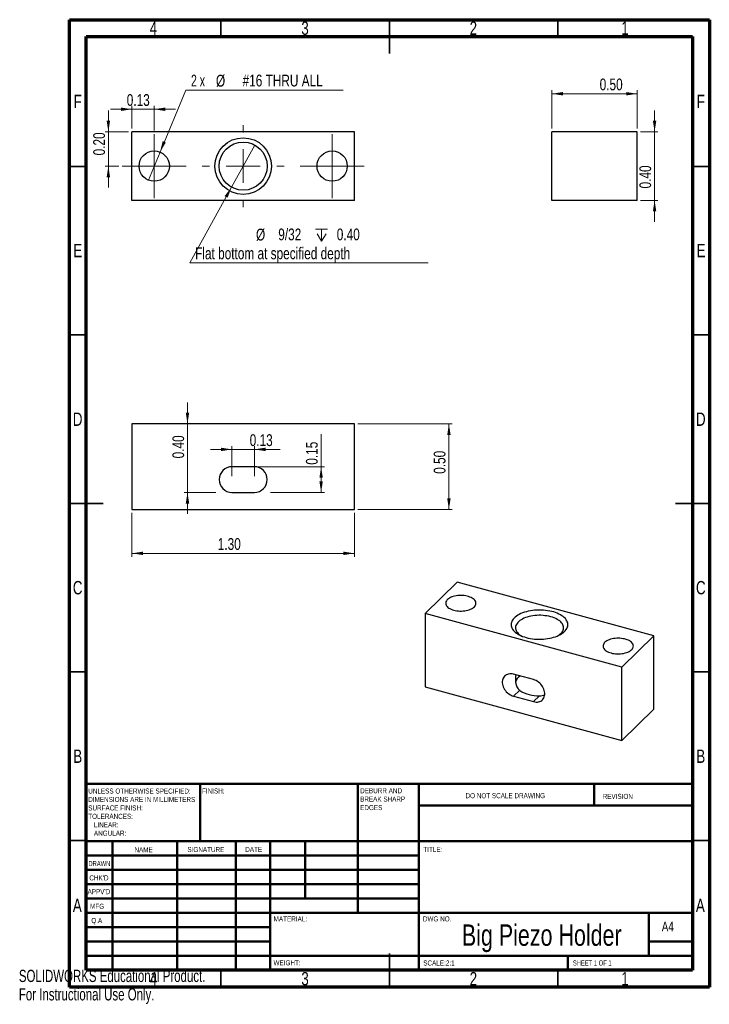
# Model space of a CAD drawing. Header units: inches. Extents: x 0 to 8.1, y 0 to 11.5.
import ezdxf

# ---------------------------------------------------------------- set-up
doc = ezdxf.new("R2010")
doc.units = ezdxf.units.IN
doc.header["$MEASUREMENT"] = 0
doc.styles.add('SLDTEXTSTYLE0', font='TXT', dxfattribs={"width": 0.75})
doc.styles.add('SLDTEXTSTYLE1', font='TXT', dxfattribs={"width": 0.686449})
doc.styles.add('SLDTEXTSTYLE2', font='TXT', dxfattribs={"width": 0.6875})
doc.styles.add('SLDTEXTSTYLE3', font='TXT', dxfattribs={"width": 0.666667})
doc.styles.add('SLDTEXTSTYLE4', font='TXT', dxfattribs={"width": 0.7})
doc.dimstyles.new('SLDDIMSTYLE0', dxfattribs={"dimtxt": 0.137795, "dimasz": 0.13, "dimexe": 0, "dimexo": 0.0625, "dimgap": 0.034449, "dimtad": 1, "dimlfac": 0.5, "dimrnd": 1e-09, "dimdsep": 46, "dimtxsty": 'SLDTEXTSTYLE0', "dimsah": 1, "dimcen": 0.09, "dimadec": 0, "dimazin": 2, "dimtfac": 1, "dimtmove": 0, "dimatfit": 0, "dimfxl": 1, "dimfrac": 2, "dimtolj": 1, "dimtzin": 12, "dimarcsym": 0})
doc.dimstyles.new('SLDDIMSTYLE1', dxfattribs={"dimtxt": 0.137795, "dimasz": 0.13, "dimexe": 0, "dimexo": 0.0625, "dimgap": 0.034449, "dimtad": 1, "dimlfac": 0.5, "dimrnd": 1e-09, "dimzin": 0, "dimdsep": 46, "dimtxsty": 'SLDTEXTSTYLE0', "dimsah": 1, "dimcen": 0.09, "dimadec": 0, "dimazin": 0, "dimtfac": 1, "dimtmove": 0, "dimatfit": 0, "dimfxl": 1, "dimfrac": 2, "dimtolj": 1, "dimtzin": 12, "dimarcsym": 0})
doc.dimstyles.new('SLDDIMSTYLE2', dxfattribs={"dimtxt": 0.137795, "dimasz": 0.13, "dimexe": 0, "dimexo": 0.0625, "dimgap": 0.034449, "dimtad": 0, "dimtih": 1, "dimtoh": 1, "dimlfac": 0.5, "dimrnd": 1e-09, "dimzin": 0, "dimdsep": 46, "dimtxsty": 'SLDTEXTSTYLE0', "dimblk1": 'NONE', "dimsah": 1, "dimcen": 0, "dimadec": 0, "dimazin": 0, "dimtfac": 1, "dimtmove": 0, "dimatfit": 3, "dimldrblk": 'NONE', "dimfxl": 1, "dimfrac": 2, "dimtolj": 1, "dimtzin": 12, "dimarcsym": 0})
doc.dimstyles.new('SLDDIMSTYLE3', dxfattribs={"dimtxt": 0.137795, "dimasz": 0.13, "dimexe": 0, "dimexo": 0.0625, "dimgap": 0.034449, "dimtad": 1, "dimlfac": 0.5, "dimrnd": 1e-09, "dimzin": 0, "dimdsep": 46, "dimtxsty": 'SLDTEXTSTYLE0', "dimsah": 1, "dimcen": 0.09, "dimadec": 0, "dimazin": 0, "dimtfac": 1, "dimtofl": 0, "dimtmove": 0, "dimatfit": 3, "dimfxl": 1, "dimfrac": 2, "dimtolj": 1, "dimtzin": 12, "dimarcsym": 0})
doc.dimstyles.new('SLDDIMSTYLE4', dxfattribs={"dimtxt": 0.137795, "dimasz": 0.13, "dimexe": 0, "dimexo": 0.0625, "dimgap": 0.034449, "dimtad": 1, "dimlfac": 0.5, "dimrnd": 1e-09, "dimzin": 4, "dimdsep": 46, "dimtxsty": 'SLDTEXTSTYLE0', "dimsah": 1, "dimcen": 0.09, "dimadec": 0, "dimazin": 1, "dimtfac": 1, "dimtofl": 0, "dimtmove": 0, "dimatfit": 3, "dimfxl": 1, "dimfrac": 2, "dimtolj": 1, "dimtzin": 12, "dimarcsym": 0})
doc.dimstyles.new('SLDDIMSTYLE5', dxfattribs={"dimtxt": 0.137795, "dimasz": 0.13, "dimexe": 0, "dimexo": 0.0625, "dimgap": 0.034449, "dimtad": 1, "dimlfac": 0.5, "dimrnd": 1e-09, "dimdsep": 46, "dimtxsty": 'SLDTEXTSTYLE0', "dimsah": 1, "dimcen": 0.09, "dimadec": 0, "dimazin": 2, "dimtfac": 1, "dimtofl": 0, "dimtmove": 0, "dimatfit": 3, "dimfxl": 1, "dimfrac": 2, "dimtolj": 1, "dimtzin": 12, "dimarcsym": 0})

# ---------------------------------------------------------------- blocks, each defined once
blk = doc.blocks.new('SW_NOTE_0')
at = {"color": 0, "linetype": 'Continuous', "lineweight": 0, "attachment_point": 1, "style": 'SLDTEXTSTYLE0'}
for s, insert, char_height in [('UNLESS OTHERWISE SPECIFIED:', (0, 0.076), 0.05906), ('DIMENSIONS ARE IN MILLIMETERS', (0, -0.022), 0.05906), ('TOLERANCES:', (0, -0.219), 0.05906), ('SURFACE FINISH:', (0, -0.121), 0.05906), ('LINEAR:', (0.066, -0.318), 0.0591), ('ANGULAR:', (0.066, -0.416), 0.0591)]:
    blk.add_mtext(s, dxfattribs=dict(at, insert=insert, char_height=char_height))
blk = doc.blocks.new('SW_NOTE_0_1')
at = {"color": 0, "linetype": 'Continuous', "lineweight": 0, "attachment_point": 1, "style": 'SLDTEXTSTYLE0'}
for s, insert, char_height in [('DEBURR AND', (0, 0.076), 0.0591), ('BREAK SHARP', (0, -0.022), 0.05906), ('EDGES', (0, -0.121), 0.0591)]:
    blk.add_mtext(s, dxfattribs=dict(at, insert=insert, char_height=char_height))
blk = doc.blocks.new('_D')
at = {"color": 7, "linetype": 'Continuous', "lineweight": 0}
for p, q in [((1.322, 10.226), (1.322, 10.489)), ((1.582, 10.2), (1.582, 10.489)), ((1.322, 10.45), (1.072, 10.45)), ((1.582, 10.45), (1.322, 10.45)), ((1.582, 10.45), (1.832, 10.45))]:
    blk.add_line(p, q, dxfattribs=at)
at = {"color": 7, "linetype": 'Continuous', "lineweight": 18}
for points in [[(1.322, 10.45), (1.192, 10.47), (1.192, 10.43)], [(1.582, 10.45), (1.712, 10.43), (1.712, 10.47)]]:
    blk.add_solid(points, dxfattribs=at)
at = {"color": 7, "linetype": 'Continuous', "lineweight": 18, "insert": (1.261, 10.627), "char_height": 0.1378, "attachment_point": 1, "style": 'SLDTEXTSTYLE0'}
blk.add_mtext('0.13', dxfattribs=at)
blk = doc.blocks.new('_D_1')
at = {"color": 7, "linetype": 'Continuous', "lineweight": 0}
for p, q in [((1.046, 10.186), (1.046, 10.436)), ((1.283, 10.186), (1.007, 10.186)), ((1.046, 9.786), (1.046, 10.186)), ((1.169, 9.786), (1.007, 9.786)), ((1.046, 9.786), (1.046, 9.536))]:
    blk.add_line(p, q, dxfattribs=at)
at = {"color": 7, "linetype": 'Continuous', "lineweight": 18}
for points in [[(1.046, 10.186), (1.066, 10.316), (1.026, 10.316)], [(1.046, 9.786), (1.026, 9.656), (1.066, 9.656)]]:
    blk.add_solid(points, dxfattribs=at)
at = {"color": 7, "linetype": 'Continuous', "lineweight": 18, "insert": (0.869, 9.911), "char_height": 0.1378, "attachment_point": 1, "rotation": 90, "style": 'SLDTEXTSTYLE0'}
blk.add_mtext('0.20', dxfattribs=at)
blk = doc.blocks.new('SW_RADIAL_DIMENSION_0')
at = {"color": 0, "linetype": 'Continuous', "lineweight": 0}
for p, q in [((-0.362, -0.726), (-0.062, -0.002)), ((-0.062, -0.002), (1.78, -0.002)), ((-0.497, -1.053), (-0.362, -0.726))]:
    blk.add_line(p, q, dxfattribs=at)
at = {"color": 0, "linetype": 'Continuous', "lineweight": 18}
blk.add_solid([(-0.362, -0.726), (-0.294, -0.614), (-0.331, -0.598)], dxfattribs=at)
at = {"color": 0, "linetype": 'Continuous', "lineweight": 18, "char_height": 0.1378, "attachment_point": 1}
for s, insert, style in [('2 x', (0, 0.178), 'SLDTEXTSTYLE3'), ('%%c', (0.292, 0.176), 'SLDTEXTSTYLE0'), ('#16 THRU ALL', (0.603, 0.178), 'SLDTEXTSTYLE0')]:
    blk.add_mtext(s, dxfattribs=dict(at, insert=insert, style=style))
blk = doc.blocks.new('SW_SYMBOL_HOLE_DEPTH')
at = {"color": 0, "linetype": 'Continuous', "lineweight": 18}
for p, q in [((0, 34.4), (31.5, 34.4)), ((15.7, 34.4), (15.7, 3)), ((3.9, 21.9), (15.7, 3)), ((27.6, 21.9), (15.7, 3))]:
    blk.add_line(p, q, dxfattribs=at)
blk = doc.blocks.new('_D_2')
at = {"color": 7, "linetype": 'Continuous', "lineweight": 0}
for p, q in [((2.758, 10.032), (2.486, 9.54)), ((2.486, 9.54), (1.998, 8.658)), ((1.998, 8.658), (4.784, 8.658))]:
    blk.add_line(p, q, dxfattribs=at)
at = {"color": 7, "linetype": 'Continuous', "lineweight": 18}
blk.add_solid([(2.486, 9.54), (2.405, 9.436), (2.44, 9.417)], dxfattribs=at)
at = {"color": 7, "linetype": 'Continuous', "lineweight": 18, "xscale": 0.0044707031, "yscale": 0.0044707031, "zscale": 0.0044707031}
blk.add_blockref('SW_SYMBOL_HOLE_DEPTH', (3.468, 8.896), dxfattribs=at)
at = {"color": 7, "linetype": 'Continuous', "lineweight": 18, "char_height": 0.1378, "attachment_point": 1, "style": 'SLDTEXTSTYLE0'}
for s, insert in [('%%c', (2.772, 9.055)), ('9/32', (3.032, 9.057)), ('0.40', (3.716, 9.057)), ('Flat bottom at specified depth', (2.06, 8.836))]:
    blk.add_mtext(s, dxfattribs=dict(at, insert=insert))
blk = doc.blocks.new('_None')
blk = doc.blocks.new('SW_CENTERMARKSYMBOL_0')
at = {"color": 0, "linetype": 'Continuous', "lineweight": 18}
for p, q in [((0, 0.197), (0, 0.374)), ((0, 0), (0, 0.197)), ((-0.197, 0), (-0.374, 0)), ((0, 0), (-0.197, 0)), ((0, 0), (0, -0.197)), ((0, 0), (0.197, 0)), ((0.197, 0), (0.374, 0)), ((0, -0.197), (0, -0.374))]:
    blk.add_line(p, q, dxfattribs=at)
blk = doc.blocks.new('SW_CENTERMARKSYMBOL_1')
at = {"color": 0, "linetype": 'Continuous', "lineweight": 18}
for p, q in [((0, 0.197), (0, 0.374)), ((0, 0), (0, 0.197)), ((-0.197, 0), (-0.374, 0)), ((0, 0), (-0.197, 0)), ((0, 0), (0, -0.197)), ((0, 0), (0.197, 0)), ((0.197, 0), (0.374, 0)), ((0, -0.197), (0, -0.374))]:
    blk.add_line(p, q, dxfattribs=at)
blk = doc.blocks.new('SW_CENTERMARKSYMBOL_2')
at = {"color": 0, "linetype": 'Continuous', "lineweight": 18}
for p, q in [((0, 0.394), (0, 0.478)), ((0, 0), (0, 0.197)), ((-0.394, 0), (-0.478, 0)), ((0, 0), (-0.197, 0)), ((0, 0), (0, -0.197)), ((0, 0), (0.197, 0)), ((0.394, 0), (0.478, 0)), ((0, -0.394), (0, -0.478))]:
    blk.add_line(p, q, dxfattribs=at)
blk = doc.blocks.new('_D_3')
at = {"color": 7, "linetype": 'Continuous', "lineweight": 0}
for p, q in [((6.229, 10.226), (6.229, 10.671)), ((7.229, 10.631), (6.229, 10.631)), ((7.229, 10.226), (7.229, 10.671))]:
    blk.add_line(p, q, dxfattribs=at)
at = {"color": 7, "linetype": 'Continuous', "lineweight": 18}
for points in [[(6.229, 10.631), (6.359, 10.611), (6.359, 10.651)], [(7.229, 10.631), (7.099, 10.651), (7.099, 10.611)]]:
    blk.add_solid(points, dxfattribs=at)
at = {"color": 7, "linetype": 'Continuous', "lineweight": 18, "insert": (6.789, 10.809), "char_height": 0.1378, "attachment_point": 1, "style": 'SLDTEXTSTYLE0'}
blk.add_mtext('0.50', dxfattribs=at)
blk = doc.blocks.new('_D_4')
at = {"color": 7, "linetype": 'Continuous', "lineweight": 0}
for p, q in [((7.431, 10.186), (7.431, 10.436)), ((7.268, 10.186), (7.47, 10.186)), ((7.431, 9.386), (7.431, 10.186)), ((7.268, 9.386), (7.47, 9.386)), ((7.431, 9.386), (7.431, 9.136))]:
    blk.add_line(p, q, dxfattribs=at)
at = {"color": 7, "linetype": 'Continuous', "lineweight": 18}
for points in [[(7.431, 10.186), (7.451, 10.316), (7.411, 10.316)], [(7.431, 9.386), (7.411, 9.256), (7.451, 9.256)]]:
    blk.add_solid(points, dxfattribs=at)
at = {"color": 7, "linetype": 'Continuous', "lineweight": 18, "insert": (7.253, 9.525), "char_height": 0.1378, "attachment_point": 1, "rotation": 90, "style": 'SLDTEXTSTYLE0'}
blk.add_mtext('0.40', dxfattribs=at)
blk = doc.blocks.new('_D_5')
at = {"color": 7, "linetype": 'Continuous', "lineweight": 0}
for p, q in [((3.962, 6.775), (5.066, 6.775)), ((5.027, 5.775), (5.027, 6.775)), ((3.962, 5.775), (5.066, 5.775))]:
    blk.add_line(p, q, dxfattribs=at)
at = {"color": 7, "linetype": 'Continuous', "lineweight": 18}
for points in [[(5.027, 6.775), (5.007, 6.645), (5.047, 6.645)], [(5.027, 5.775), (5.047, 5.905), (5.007, 5.905)]]:
    blk.add_solid(points, dxfattribs=at)
at = {"color": 7, "linetype": 'Continuous', "lineweight": 18, "insert": (4.849, 6.192), "char_height": 0.1378, "attachment_point": 1, "rotation": 90, "style": 'SLDTEXTSTYLE0'}
blk.add_mtext('0.50', dxfattribs=at)
blk = doc.blocks.new('_D_6')
at = {"color": 7, "linetype": 'Continuous', "lineweight": 0}
for p, q in [((1.322, 5.736), (1.322, 5.224)), ((3.922, 5.736), (3.922, 5.224)), ((1.322, 5.263), (3.922, 5.263))]:
    blk.add_line(p, q, dxfattribs=at)
at = {"color": 7, "linetype": 'Continuous', "lineweight": 18}
for points in [[(1.322, 5.263), (1.452, 5.243), (1.452, 5.283)], [(3.922, 5.263), (3.792, 5.283), (3.792, 5.243)]]:
    blk.add_solid(points, dxfattribs=at)
at = {"color": 7, "linetype": 'Continuous', "lineweight": 18, "insert": (2.325, 5.441), "char_height": 0.1378, "attachment_point": 1, "style": 'SLDTEXTSTYLE0'}
blk.add_mtext('1.30', dxfattribs=at)
blk = doc.blocks.new('_D_7')
at = {"color": 7, "linetype": 'Continuous', "lineweight": 0}
for p, q in [((3.533, 6.275), (3.533, 6.655)), ((2.793, 6.275), (3.572, 6.275)), ((3.533, 5.975), (3.533, 6.275)), ((2.943, 5.975), (3.572, 5.975))]:
    blk.add_line(p, q, dxfattribs=at)
at = {"color": 7, "linetype": 'Continuous', "lineweight": 18}
for points in [[(3.533, 6.275), (3.513, 6.145), (3.553, 6.145)], [(3.533, 5.975), (3.553, 6.105), (3.513, 6.105)]]:
    blk.add_solid(points, dxfattribs=at)
at = {"color": 7, "linetype": 'Continuous', "lineweight": 18, "insert": (3.355, 6.298), "char_height": 0.1378, "attachment_point": 1, "rotation": 90, "style": 'SLDTEXTSTYLE0'}
blk.add_mtext('0.15', dxfattribs=at)
blk = doc.blocks.new('_D_8')
at = {"color": 7, "linetype": 'Continuous', "lineweight": 0}
for p, q in [((2.491, 6.477), (2.241, 6.477)), ((2.491, 6.164), (2.491, 6.516)), ((2.491, 6.477), (2.753, 6.477)), ((2.753, 6.164), (2.753, 6.516)), ((2.753, 6.477), (3.054, 6.477))]:
    blk.add_line(p, q, dxfattribs=at)
at = {"color": 7, "linetype": 'Continuous', "lineweight": 18}
for points in [[(2.491, 6.477), (2.361, 6.497), (2.361, 6.457)], [(2.753, 6.477), (2.883, 6.457), (2.883, 6.497)]]:
    blk.add_solid(points, dxfattribs=at)
at = {"color": 7, "linetype": 'Continuous', "lineweight": 18, "insert": (2.698, 6.654), "char_height": 0.1378, "attachment_point": 1, "style": 'SLDTEXTSTYLE0'}
blk.add_mtext('0.13', dxfattribs=at)
blk = doc.blocks.new('_D_9')
at = {"color": 7, "linetype": 'Continuous', "lineweight": 0}
for p, q in [((1.971, 6.775), (1.971, 7.025)), ((1.971, 5.975), (1.971, 6.775)), ((2.302, 5.975), (1.932, 5.975)), ((1.971, 5.975), (1.971, 5.725))]:
    blk.add_line(p, q, dxfattribs=at)
at = {"color": 7, "linetype": 'Continuous', "lineweight": 18}
for points in [[(1.971, 6.775), (1.991, 6.905), (1.951, 6.905)], [(1.971, 5.975), (1.951, 5.845), (1.991, 5.845)]]:
    blk.add_solid(points, dxfattribs=at)
at = {"color": 7, "linetype": 'Continuous', "lineweight": 18, "insert": (1.794, 6.372), "char_height": 0.1378, "attachment_point": 1, "rotation": 90, "style": 'SLDTEXTSTYLE0'}
blk.add_mtext('0.40', dxfattribs=at)

msp = doc.modelspace()

# ---------------------------------------------------------------- linework, layer by layer
at = {"color": 7, "linetype": 'Continuous', "lineweight": 70}
for p, q in [((0.591, 0.197), (0.591, 11.496)), ((0.591, 11.496), (8.071, 11.496)), ((8.071, 11.496), (8.071, 0.197)), ((0.787, 0.394), (0.787, 11.299)), ((0.787, 11.299), (7.874, 11.299)), ((7.874, 11.299), (7.874, 0.394)), ((7.874, 0.394), (0.787, 0.394)), ((8.071, 0.197), (0.591, 0.197))]:
    msp.add_line(p, q, dxfattribs=at)
at = {"color": 7, "linetype": 'Continuous', "lineweight": 35}
for p, q in [((2.362, 11.299), (2.362, 11.496)), ((4.331, 11.496), (4.331, 11.102)), ((4.331, 11.299), (4.331, 11.496)), ((6.299, 11.299), (6.299, 11.496)), ((0.787, 9.783), (0.591, 9.783)), ((7.874, 9.783), (8.071, 9.783)), ((0.787, 7.815), (0.591, 7.815)), ((7.874, 7.815), (8.071, 7.815)), ((0.591, 5.846), (0.984, 5.846)), ((0.787, 5.846), (0.591, 5.846)), ((8.071, 5.846), (7.677, 5.846)), ((7.874, 5.846), (8.071, 5.846)), ((0.787, 3.878), (0.591, 3.878)), ((7.874, 3.878), (8.071, 3.878)), ((0.787, 1.909), (0.591, 1.909)), ((7.874, 1.909), (8.071, 1.909)), ((4.331, 0.197), (4.331, 0.591)), ((2.362, 0.394), (2.362, 0.197)), ((4.331, 0.394), (4.331, 0.197)), ((6.299, 0.394), (6.299, 0.197))]:
    msp.add_line(p, q, dxfattribs=at)
at = {"color": 7, "linetype": 'Continuous', "lineweight": 25}
for p, q in [((3.922, 10.186), (1.322, 10.186)), ((1.322, 9.386), (1.322, 10.186)), ((3.922, 9.386), (3.922, 10.186)), ((6.229, 9.386), (6.229, 10.186)), ((7.229, 10.186), (6.229, 10.186)), ((7.229, 9.386), (7.229, 10.186)), ((3.922, 9.386), (1.322, 9.386)), ((7.229, 9.386), (6.229, 9.386)), ((3.922, 6.775), (1.322, 6.775)), ((1.322, 6.775), (1.322, 5.775)), ((3.922, 5.775), (3.922, 6.775)), ((2.753, 6.275), (2.491, 6.275)), ((2.491, 5.975), (2.753, 5.975)), ((1.322, 5.775), (3.922, 5.775)), ((4.75, 4.56), (5.123, 4.925)), ((7.422, 4.3), (5.123, 4.925)), ((7.049, 3.935), (4.75, 4.56)), ((4.75, 4.56), (4.75, 3.703)), ((7.049, 3.935), (7.422, 4.3)), ((7.422, 3.443), (7.422, 4.3)), ((7.049, 3.078), (7.049, 3.935)), ((6.015, 3.788), (5.783, 3.851)), ((4.75, 3.703), (7.049, 3.078)), ((5.854, 3.663), (5.783, 3.594)), ((5.783, 3.594), (6.015, 3.531)), ((6.086, 3.599), (6.015, 3.531)), ((7.049, 3.078), (7.422, 3.443))]:
    msp.add_line(p, q, dxfattribs=at)
at = {"color": 7, "linetype": 'Continuous', "lineweight": 50}
for p, q in [((0.787, 2.569), (7.874, 2.569)), ((0.787, 2.569), (0.787, 0.394)), ((2.118, 1.9), (2.118, 2.569)), ((3.961, 2.569), (3.961, 1.063)), ((4.677, 2.569), (4.677, 0.394)), ((6.724, 2.318), (6.724, 2.569)), ((7.874, 2.318), (4.677, 2.318)), ((7.874, 1.9), (0.787, 1.9)), ((1.094, 1.9), (1.094, 0.394)), ((1.85, 1.9), (1.85, 0.394)), ((2.535, 1.9), (2.535, 0.394)), ((2.937, 0.394), (2.937, 1.9)), ((3.346, 1.23), (3.346, 1.9)), ((4.677, 1.732), (0.787, 1.732)), ((4.677, 1.565), (0.787, 1.565)), ((4.677, 1.398), (0.787, 1.398)), ((4.677, 1.23), (0.787, 1.23)), ((2.937, 1.063), (0.787, 1.063)), ((2.937, 1.063), (7.874, 1.063)), ((7.362, 0.561), (7.362, 1.063)), ((2.937, 0.896), (0.787, 0.896)), ((2.937, 0.728), (0.787, 0.728)), ((7.874, 0.728), (7.362, 0.728)), ((0.787, 0.561), (7.874, 0.561)), ((6.417, 0.394), (6.417, 0.561))]:
    msp.add_line(p, q, dxfattribs=at)
at = {"color": 7, "linetype": 'Continuous', "lineweight": 25, "flags": 128}
for points in [[(5.084, 4.599), (5.101, 4.595), (5.119, 4.592), (5.137, 4.59), (5.156, 4.589), (5.174, 4.589), (5.193, 4.59), (5.212, 4.592), (5.23, 4.595), (5.247, 4.599), (5.263, 4.604), (5.278, 4.61), (5.292, 4.616), (5.305, 4.623), (5.316, 4.631), (5.325, 4.64), (5.332, 4.649), (5.338, 4.658), (5.341, 4.667), (5.343, 4.677), (5.343, 4.687), (5.34, 4.696), (5.336, 4.706), (5.33, 4.715), (5.322, 4.724), (5.312, 4.732), (5.3, 4.74), (5.287, 4.747), (5.273, 4.753), (5.257, 4.758), (5.24, 4.763), (5.223, 4.766), (5.205, 4.769), (5.186, 4.771), (5.167, 4.771), (5.148, 4.771), (5.13, 4.769), (5.112, 4.767), (5.094, 4.763), (5.077, 4.759), (5.061, 4.754), (5.047, 4.747), (5.034, 4.741), (5.022, 4.733), (5.012, 4.725), (5.004, 4.716), (4.997, 4.707), (4.992, 4.698), (4.99, 4.688), (4.989, 4.678), (4.991, 4.669), (4.994, 4.659), (4.999, 4.65), (5.006, 4.641), (5.016, 4.632), (5.026, 4.624), (5.039, 4.617), (5.052, 4.61), (5.067, 4.604), (5.084, 4.599)], [(5.931, 4.279), (5.955, 4.273), (5.978, 4.269), (6.003, 4.265), (6.028, 4.262), (6.054, 4.26), (6.079, 4.26), (6.105, 4.26), (6.131, 4.261), (6.156, 4.263), (6.181, 4.267), (6.205, 4.271), (6.229, 4.276), (6.251, 4.282), (6.273, 4.289), (6.294, 4.297), (6.313, 4.306), (6.331, 4.315), (6.348, 4.325), (6.363, 4.336), (6.376, 4.348), (6.387, 4.359), (6.397, 4.372), (6.405, 4.384), (6.411, 4.397), (6.415, 4.41), (6.417, 4.423), (6.417, 4.437), (6.415, 4.45), (6.411, 4.463), (6.405, 4.476), (6.397, 4.488), (6.388, 4.501), (6.376, 4.512), (6.363, 4.524), (6.348, 4.534), (6.331, 4.545), (6.313, 4.554), (6.294, 4.563), (6.274, 4.571), (6.252, 4.578), (6.229, 4.584), (6.205, 4.589), (6.181, 4.593), (6.156, 4.597), (6.131, 4.599), (6.105, 4.6), (6.08, 4.601), (6.054, 4.6), (6.029, 4.598), (6.004, 4.595), (5.979, 4.592), (5.955, 4.587), (5.932, 4.581), (5.91, 4.574), (5.888, 4.567), (5.868, 4.559), (5.85, 4.55), (5.832, 4.54), (5.817, 4.529), (5.802, 4.518), (5.79, 4.507), (5.779, 4.495), (5.771, 4.482), (5.764, 4.47), (5.759, 4.457), (5.756, 4.443), (5.755, 4.43), (5.756, 4.417), (5.759, 4.404), (5.764, 4.391), (5.77, 4.378), (5.779, 4.366), (5.79, 4.354), (5.802, 4.342), (5.816, 4.331), (5.832, 4.321), (5.849, 4.311), (5.868, 4.302), (5.888, 4.293), (5.909, 4.286), (5.931, 4.279)], [(6.298, 4.299), (6.301, 4.301), (6.316, 4.311), (6.329, 4.321), (6.34, 4.332), (6.349, 4.343), (6.357, 4.355), (6.362, 4.367), (6.366, 4.379), (6.367, 4.391), (6.367, 4.404), (6.364, 4.416), (6.359, 4.428), (6.353, 4.44), (6.344, 4.451), (6.334, 4.462), (6.322, 4.473), (6.308, 4.483), (6.293, 4.492), (6.276, 4.501), (6.257, 4.509), (6.238, 4.516), (6.217, 4.522), (6.196, 4.528), (6.173, 4.532), (6.15, 4.535), (6.127, 4.537), (6.103, 4.539), (6.079, 4.539), (6.055, 4.538), (6.032, 4.536), (6.009, 4.533), (5.986, 4.53), (5.964, 4.525), (5.943, 4.519), (5.923, 4.512), (5.904, 4.505), (5.887, 4.496), (5.87, 4.487), (5.856, 4.477), (5.843, 4.467), (5.832, 4.456), (5.823, 4.445), (5.815, 4.433), (5.81, 4.421), (5.806, 4.409), (5.805, 4.397), (5.805, 4.385), (5.808, 4.372), (5.813, 4.36), (5.819, 4.348), (5.828, 4.337), (5.838, 4.326), (5.85, 4.315), (5.864, 4.305), (5.874, 4.299)], [(6.923, 4.099), (6.94, 4.095), (6.958, 4.092), (6.976, 4.09), (6.995, 4.089), (7.014, 4.089), (7.033, 4.09), (7.051, 4.092), (7.069, 4.095), (7.086, 4.099), (7.103, 4.104), (7.118, 4.11), (7.132, 4.116), (7.144, 4.123), (7.155, 4.131), (7.164, 4.14), (7.172, 4.149), (7.177, 4.158), (7.181, 4.167), (7.183, 4.177), (7.182, 4.187), (7.18, 4.196), (7.176, 4.206), (7.169, 4.215), (7.161, 4.224), (7.151, 4.232), (7.14, 4.24), (7.127, 4.247), (7.112, 4.253), (7.097, 4.258), (7.08, 4.263), (7.062, 4.266), (7.044, 4.269), (7.026, 4.271), (7.007, 4.271), (6.988, 4.271), (6.969, 4.269), (6.951, 4.267), (6.934, 4.263), (6.917, 4.259), (6.901, 4.254), (6.887, 4.247), (6.873, 4.241), (6.862, 4.233), (6.851, 4.225), (6.843, 4.216), (6.837, 4.207), (6.832, 4.198), (6.829, 4.188), (6.829, 4.178), (6.83, 4.169), (6.834, 4.159), (6.839, 4.15), (6.846, 4.141), (6.855, 4.132), (6.866, 4.124), (6.878, 4.117), (6.892, 4.11), (6.907, 4.104), (6.923, 4.099)], [(5.783, 3.851), (5.768, 3.854), (5.753, 3.856), (5.738, 3.855), (5.724, 3.853), (5.71, 3.849), (5.698, 3.844), (5.687, 3.837), (5.677, 3.828), (5.668, 3.818), (5.661, 3.806), (5.656, 3.794), (5.653, 3.78), (5.651, 3.766), (5.651, 3.751), (5.653, 3.735), (5.656, 3.72), (5.661, 3.704), (5.668, 3.689), (5.677, 3.674), (5.687, 3.66), (5.698, 3.647), (5.71, 3.635), (5.724, 3.624), (5.738, 3.614), (5.753, 3.605), (5.768, 3.599), (5.783, 3.594)], [(6.015, 3.531), (6.031, 3.527), (6.046, 3.526), (6.061, 3.526), (6.075, 3.528), (6.088, 3.532), (6.101, 3.538), (6.112, 3.545), (6.122, 3.553), (6.13, 3.564), (6.137, 3.575), (6.142, 3.588), (6.146, 3.601), (6.148, 3.616), (6.148, 3.631), (6.146, 3.646), (6.142, 3.662), (6.137, 3.677), (6.13, 3.692), (6.122, 3.707), (6.112, 3.721), (6.101, 3.735), (6.088, 3.747), (6.075, 3.758), (6.061, 3.768), (6.046, 3.776), (6.031, 3.783), (6.015, 3.788)]]:
    msp.add_lwpolyline(points, dxfattribs=at)
at = {"color": 7, "linetype": 'Continuous', "lineweight": 25}
for centre, radius in [((2.622, 9.786), 0.331), ((2.622, 9.786), 0.281), ((1.582, 9.786), 0.177), ((3.662, 9.786), 0.177)]:
    msp.add_circle(centre, radius, dxfattribs=at)
for centre, radius, start, end in [((2.491, 6.125), 0.15, 90, 270), ((2.753, 6.125), 0.15, 270, 90), ((5.921, 3.728), 0.119, 121.3406, 165.0605), ((6.072, 4.005), 0.406, 237.5708, 272.0201)]:
    msp.add_arc(centre, radius, start, end, dxfattribs=at)
for points, knots in [([(5.809, 3.844), (5.808, 3.84), (5.806, 3.827), (5.805, 3.807), (5.805, 3.783), (5.806, 3.759), (5.81, 3.737), (5.817, 3.714), (5.828, 3.692), (5.84, 3.674), (5.85, 3.666), (5.854, 3.663)], [0, 0, 0, 0, 0.0574586, 0.1737308, 0.288031, 0.4023082, 0.5205408, 0.6387212, 0.7726814, 0.9099517, 1, 1, 1, 1]), ([(6.086, 3.599), (6.096, 3.6), (6.117, 3.601), (6.137, 3.607), (6.146, 3.61)], [0, 0, 0, 0, 0.509993, 1, 1, 1, 1])]:
    msp.add_open_spline(points, degree=3, knots=knots, dxfattribs=at)

# ---------------------------------------------------------------- block references
at = {"color": 7, "linetype": 'Continuous', "lineweight": 18}
msp.add_blockref('SW_RADIAL_DIMENSION_0', (2.012, 10.676), dxfattribs=at)
at = {"color": 7, "linetype": 'Continuous', "lineweight": 0}
for name, p in [('SW_CENTERMARKSYMBOL_2', (2.622, 9.786)), ('SW_CENTERMARKSYMBOL_1', (1.582, 9.786)), ('SW_CENTERMARKSYMBOL_0', (3.662, 9.786)), ('SW_NOTE_0', (0.811, 2.44)), ('SW_NOTE_0_1', (3.989, 2.444))]:
    msp.add_blockref(name, p, dxfattribs=at)

# ---------------------------------------------------------------- texts
for s, insert, char_height, attachment_point, style in [('4', (1.573, 11.475), 0.156, 2, 'SLDTEXTSTYLE0'), ('3', (3.345, 11.475), 0.156, 2, 'SLDTEXTSTYLE0'), ('2', (5.313, 11.475), 0.156, 2, 'SLDTEXTSTYLE0'), ('1', (7.085, 11.475), 0.156, 2, 'SLDTEXTSTYLE0'), ('F', (0.687, 10.619), 0.156, 2, 'SLDTEXTSTYLE0'), ('F', (7.971, 10.619), 0.156, 2, 'SLDTEXTSTYLE0'), ('E', (0.689, 8.877), 0.156, 2, 'SLDTEXTSTYLE0'), ('E', (7.973, 8.877), 0.156, 2, 'SLDTEXTSTYLE0'), ('D', (0.687, 6.908), 0.156, 2, 'SLDTEXTSTYLE0'), ('D', (7.971, 6.908), 0.156, 2, 'SLDTEXTSTYLE0'), ('C', (0.687, 4.94), 0.156, 2, 'SLDTEXTSTYLE0'), ('C', (7.971, 4.94), 0.156, 2, 'SLDTEXTSTYLE0'), ('B', (0.688, 2.971), 0.156, 2, 'SLDTEXTSTYLE0'), ('B', (7.971, 2.971), 0.156, 2, 'SLDTEXTSTYLE0'), ('FINISH:', (2.141, 2.517), 0.0591, 1, 'SLDTEXTSTYLE0'), ('DO NOT SCALE DRAWING', (5.221, 2.462), 0.05906, 1, 'SLDTEXTSTYLE0'), ('REVISION', (6.824, 2.454), 0.0591, 1, 'SLDTEXTSTYLE0'), ('NAME', (1.351, 1.831), 0.0591, 1, 'SLDTEXTSTYLE0'), ('SIGNATURE', (1.97, 1.833), 0.0591, 1, 'SLDTEXTSTYLE0'), ('DATE', (2.646, 1.834), 0.0591, 1, 'SLDTEXTSTYLE0'), ('TITLE:', (4.728, 1.834), 0.0591, 1, 'SLDTEXTSTYLE0'), ('DRAWN', (0.813, 1.669), 0.0591, 1, 'SLDTEXTSTYLE1'), ("CHK'D", (0.824, 1.502), 0.0591, 1, 'SLDTEXTSTYLE0'), ("APPV'D", (0.803, 1.341), 0.0591, 1, 'SLDTEXTSTYLE0'), ('A', (0.683, 1.229), 0.156, 2, 'SLDTEXTSTYLE0'), ('MFG', (0.832, 1.17), 0.0591, 1, 'SLDTEXTSTYLE0'), ('A', (7.966, 1.229), 0.156, 2, 'SLDTEXTSTYLE0'), ('Q.A', (0.847, 1.004), 0.0591, 1, 'SLDTEXTSTYLE0'), ('MATERIAL:', (2.978, 1.023), 0.0591, 1, 'SLDTEXTSTYLE0'), ('DWG NO.', (4.723, 1.023), 0.0591, 1, 'SLDTEXTSTYLE0'), ('Big Piezo Holder', (6.112, 0.929), 0.25, 2, 'SLDTEXTSTYLE0'), ('A4', (7.515, 0.961), 0.1146, 1, 'SLDTEXTSTYLE0'), ('WEIGHT:', (2.977, 0.51), 0.059, 1, 'SLDTEXTSTYLE0'), ('SCALE:2:1', (4.727, 0.508), 0.0591, 1, 'SLDTEXTSTYLE0'), ('SHEET 1 OF 1', (6.476, 0.508), 0.05906, 1, 'SLDTEXTSTYLE2'), ('4', (1.573, 0.373), 0.156, 2, 'SLDTEXTSTYLE0'), ('3', (3.345, 0.373), 0.156, 2, 'SLDTEXTSTYLE0'), ('2', (5.313, 0.373), 0.156, 2, 'SLDTEXTSTYLE0'), ('1', (7.085, 0.373), 0.156, 2, 'SLDTEXTSTYLE0')]:
    msp.add_mtext(s, dxfattribs=dict(at, insert=insert, char_height=char_height, attachment_point=attachment_point, style=style))
at = {"color": 7, "linetype": 'Continuous', "char_height": 0.14303, "attachment_point": 1, "style": 'SLDTEXTSTYLE4'}
for s, insert in [('SOLIDWORKS Educational Product.', (0, 0.399)), ('For Instructional Use Only.', (0, 0.184))]:
    msp.add_mtext(s, dxfattribs=dict(at, insert=insert))

# ---------------------------------------------------------------- dimensions: what is measured, and where the dimension line sits
at = {"color": 7, "linetype": 'Continuous', "lineweight": 18}
for base, p1, p2, dimstyle, picture, middle in [((6.229, 10.631), (7.229, 10.186), (6.229, 10.186), 'SLDDIMSTYLE3', '_D_3', (6.967, 10.631)), ((1.322, 10.45), (1.582, 10.16), (1.322, 10.186), 'SLDDIMSTYLE0', '_D', (1.439, 10.45)), ((2.753, 6.477), (2.491, 6.125), (2.753, 6.125), 'SLDDIMSTYLE0', '_D_8', (2.876, 6.477)), ((3.922, 5.263), (1.322, 5.775), (3.922, 5.775), 'SLDDIMSTYLE4', '_D_6', (2.503, 5.263))]:
    dim = msp.add_linear_dim(base=base, p1=p1, p2=p2, dimstyle=dimstyle, dxfattribs=at)
    dim.commit()
    dim.dimension.update_dxf_attribs({"geometry": picture, "text_midpoint": middle, "dimtype": 160})
for base, p1, p2, dimstyle, picture, middle in [((1.046, 10.186), (1.208, 9.786), (1.322, 10.186), 'SLDDIMSTYLE1', '_D_1', (1.046, 10.089)), ((7.431, 10.186), (7.229, 9.386), (7.229, 10.186), 'SLDDIMSTYLE1', '_D_4', (7.431, 9.703)), ((1.971, 6.775), (2.341, 5.975), (1.322, 6.775), 'SLDDIMSTYLE1', '_D_9', (1.971, 6.55)), ((5.027, 6.775), (3.922, 5.775), (3.922, 6.775), 'SLDDIMSTYLE3', '_D_5', (5.027, 6.37)), ((3.533, 6.275), (2.903, 5.975), (2.753, 6.275), 'SLDDIMSTYLE5', '_D_7', (3.533, 6.477))]:
    dim = msp.add_linear_dim(base=base, p1=p1, p2=p2, angle=90, dimstyle=dimstyle, dxfattribs=at)
    dim.commit()
    dim.dimension.update_dxf_attribs({"geometry": picture, "text_midpoint": middle, "dimtype": 160})
dim = msp.add_diameter_dim_2p(p1=(2.758, 10.032), p2=(2.486, 9.54), text='%%c 9/32 {\\fGDT;x} <>\\PFlat bottom at specified depth', dimstyle='SLDDIMSTYLE2', dxfattribs=at)
dim.commit()
dim.dimension.update_dxf_attribs({"geometry": '_D_2', "text_midpoint": (3.422, 8.878), "dimtype": 163})

doc.saveas('drawing.dxf')
